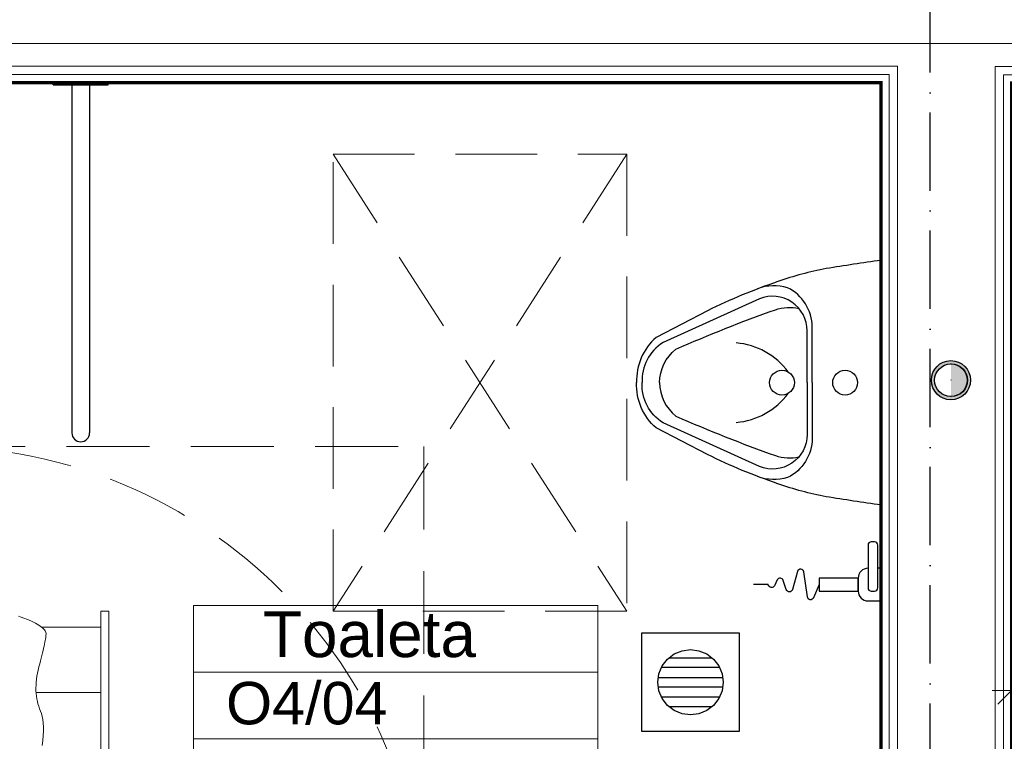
# Model space of a CAD drawing. Header units: metres. Extents: x 5541655 to 5588333, y 5589641 to 5627331.
# Tile 25 of 57: x 5585090 to 5585241, y 5626292 to 5626402. Entities that reach past the tile are written whole.
import ezdxf

# ---------------------------------------------------------------- set-up
doc = ezdxf.new("R2010")
doc.units = ezdxf.units.M
doc.header["$MEASUREMENT"] = 0
for name, pattern in [('A-1_05$0$DASHED', [19.05, 12.7, -6.35]), ('ACAD_ISO10W100', [18, 12, -3, 0, -3]), ('DASH', [0.75, 0.5, -0.25])]:
    doc.linetypes.add(name, pattern=pattern)
doc.layers.get('0').update_dxf_attribs({"linetype": 'CONTINUOUS', "lineweight": 18})
doc.layers.get('Defpoints').update_dxf_attribs({"linetype": 'CONTINUOUS'})
for name, color, linetype in [('2D- Siatka Modularna', 7, 'ACAD_ISO10W100'), ('Budowlane - Sciany Wew', 7, 'CONTINUOUS'), ('Instalacje - Kanalizacja - Piony', 7, 'CONTINUOUS'), ('wypelnienia wielobokow', 7, 'CONTINUOUS'), ('Wyposazenie Wew - Meble 3D', 7, 'CONTINUOUS'), ('Wyposazenie Wew - Urzadzenia Sanitarne', 6, 'CONTINUOUS'), ('Ściany', 51, 'CONTINUOUS')]:
    doc.layers.add(name, color=color, linetype=linetype)
for name, color, linetype, lineweight in [('MDCP', 7, 'CONTINUOUS', 18), ('MEBLE PKN', 150, 'CONTINUOUS', 20), ('WYMIARY WEW', 251, 'CONTINUOUS', 13)]:
    doc.layers.add(name, color=color, linetype=linetype, lineweight=lineweight)
doc.styles.add('2', font='simplex.shx', dxfattribs={"width": 0.5})
doc.styles.add('GENERATED_STYLE_2', font='arial.ttf')
doc.linetypes.add('ZIGZAG', pattern='A,0.0001,-0.2,[131,ltypeshp.shx,S=0.2,R=0,X=-0.2,Y=0],-0.4,[131,ltypeshp.shx,S=0.2,R=180,X=0.2,Y=0],-0.2', length=0.8001)
doc.dimstyles.new('POZD_WYM', dxfattribs={"dimscale": 0.2, "dimtxt": 30, "dimasz": 1, "dimexe": 1, "dimexo": 1, "dimgap": 12, "dimtad": 1, "dimdec": 0, "dimdsep": 46, "dimtxsty": '2', "dimblk": 'ARS_dim-arch', "dimcen": 2, "dimdle": 20, "dimse1": 1, "dimse2": 1, "dimclrd": 256, "dimclre": 256, "dimclrt": 256, "dimazin": 2, "dimtp": 0.5, "dimtm": 0.5, "dimtfac": 0.285714, "dimtdec": 0, "dimtix": 1, "dimtmove": 0, "dimatfit": 3, "dimldrblk": 'ARS_dim-arch', "dimfxl": 1, "dimtolj": 1, "dimtzin": 12, "dimarcsym": 0})

# ---------------------------------------------------------------- blocks, each defined once
blk = doc.blocks.new('inwalida')
at = {"color": 0, "lineweight": 0}
for p, q in [((62.17817, -48.25), (25.21537, -48.25)), ((25.21537, -48.25), (48.99845, -48.25)), ((25.21537, -48.25), (25.21537, -49.5)), ((25.21537, -49.5), (62.17817, -49.5)), ((49.09845, -49.5), (25.21537, -49.5)), ((27.65642, -49.5), (27.65642, -58.54682)), ((37.65642, -59.40703), (37.65642, -49.5)), ((27.47783, -58.78356), (27.33217, -59.00348)), ((27.62242, -58.58757), (27.47783, -58.78356)), ((27.76596, -58.41554), (27.62242, -58.58757)), ((27.90843, -58.26744), (27.76596, -58.41554)), ((28.04984, -58.14329), (27.90843, -58.26744)), ((28.19017, -58.04307), (28.04984, -58.14329)), ((28.32946, -57.9668), (28.19017, -58.04307)), ((28.46767, -57.91447), (28.32946, -57.9668)), ((28.60482, -57.88608), (28.46767, -57.91447)), ((28.74091, -57.88163), (28.60482, -57.88608)), ((28.88753, -57.89295), (28.74091, -57.88163)), ((29.05627, -57.91183), (28.88753, -57.89295)), ((29.24713, -57.93829), (29.05627, -57.91183)), ((29.46009, -57.9723), (29.24713, -57.93829)), ((29.69519, -58.0139), (29.46009, -57.9723)), ((29.95239, -58.06305), (29.69519, -58.0139)), ((30.23171, -58.11978), (29.95239, -58.06305)), ((30.53315, -58.18407), (30.23171, -58.11978)), ((30.85671, -58.25594), (30.53315, -58.18407)), ((31.20239, -58.33537), (30.85671, -58.25594)), ((31.57019, -58.42238), (31.20239, -58.33537)), ((31.96009, -58.51695), (31.57019, -58.42238)), ((32.37213, -58.6191), (31.96009, -58.51695)), ((32.80627, -58.72881), (32.37213, -58.6191)), ((33.26253, -58.84609), (32.80627, -58.72881)), ((40.49091, -58.72093), (40.13238, -58.87181)), ((40.87126, -58.57582), (40.49091, -58.72093)), ((41.30368, -58.46022), (40.87126, -58.57582)), ((41.78818, -58.37415), (41.30368, -58.46022)), ((42.32475, -58.31759), (41.78818, -58.37415)), ((42.9134, -58.29057), (42.32475, -58.31759)), ((43.55412, -58.29306), (42.9134, -58.29057)), ((44.24691, -58.32508), (43.55412, -58.29306)), ((44.99177, -58.38662), (44.24691, -58.32508)), ((45.78872, -58.4777), (44.99177, -58.38662)), ((26.73891, -60.1226), (26.58794, -60.46223)), ((26.88882, -59.80691), (26.73891, -60.1226)), ((27.03766, -59.51515), (26.88882, -59.80691)), ((27.18545, -59.24735), (27.03766, -59.51515)), ((27.33217, -59.00348), (27.18545, -59.24735)), ((33.74091, -58.97093), (33.26253, -58.84609)), ((34.22613, -59.09056), (33.74091, -58.97093)), ((34.7029, -59.19214), (34.22613, -59.09056)), ((35.17123, -59.2757), (34.7029, -59.19214)), ((35.63111, -59.34121), (35.17123, -59.2757)), ((36.08255, -59.38871), (35.63111, -59.34121)), ((36.52554, -59.41816), (36.08255, -59.38871)), ((36.96008, -59.42959), (36.52554, -59.41816)), ((37.38617, -59.42297), (36.96008, -59.42959)), ((37.80383, -59.39834), (37.38617, -59.42297)), ((38.21304, -59.35566), (37.80383, -59.39834)), ((38.6138, -59.29496), (38.21304, -59.35566)), ((39.00611, -59.21621), (38.6138, -59.29496)), ((39.38998, -59.11945), (39.00611, -59.21621)), ((39.7654, -59.00464), (39.38998, -59.11945)), ((40.13238, -58.87181), (39.7654, -59.00464)), ((26.16892, -61.52548), (26.06403, -61.83675)), ((26.29288, -61.1885), (26.16892, -61.52548)), ((26.4359, -60.8258), (26.29288, -61.1885)), ((26.58794, -60.46223), (26.4359, -60.8258)), ((26.06403, -61.83675), (25.97821, -62.12229))]:
    blk.add_line(p, q, dxfattribs=at)
at = {"color": 0, "linetype": 'A-1_05$0$DASHED', "lineweight": 0}
blk.add_lwpolyline([(150, -150), (0, -150), (0, 0), (150, 0)], close=True, dxfattribs=at)
blk.add_circle((75, -75), 75, dxfattribs=at)
blk = doc.blocks.new('pochwyt dla inwalidy 55_2')
at = {"layer": 'Wyposazenie Wew - Meble 3D'}
for p, q in [((0, 55.02), (8.45, 55.02)), ((0, 54.68), (0, 55.02)), ((0, 54.68), (8.45, 54.68)), ((2.87, 54.68), (2.87, 1.35)), ((5.58, 54.68), (5.58, 1.35)), ((8.45, 54.68), (8.45, 55.02))]:
    blk.add_line(p, q, dxfattribs=at)
blk.add_arc((4.23, 1.35), 1.35, 180, 0, dxfattribs=at)
blk = doc.blocks.new('Pisuar_NOVA_PRO_Alex_66000')
for points in [[(0, 0), (-18.75, 0, 0.003383), (-17.47, -8.41, 0.038537), (-15.48, -15.79, 0.0339), (-11.01, -26.57), (-6.93, -34.43, 0.227531), (0, -37.43, 1.59566)], [(0, 0), (18.75, 0, -0.003383), (17.47, -8.41, -0.038537), (15.48, -15.79, -0.0339), (11.01, -26.57), (6.93, -34.43, -0.227531), (0, -37.43, -1.59566)], [(0, -10.56), (-8.53, -10.56, 0.286387), (-14.54, -14.31, 0.174001), (-14.36, -18.91, 0.834558)], [(0, -11.31), (-7.93, -11.31, 0.532569), (-12.84, -18.61), (-6.15, -33.39, 0.272416), (0, -36.58, 5.282291)], [(0, -10.56), (8.53, -10.56, -0.286387), (14.54, -14.31, -0.174001), (14.36, -18.91, -0.834558)], [(0, -11.31), (7.93, -11.31, -0.532569), (12.84, -18.61), (6.15, -33.39, -0.272416), (0, -36.58, -5.282291)], [(0, -33.91, -0.229597), (-5.11, -31.43, -0.019476), (-11.17, -16.18, -0.130671), (-11.37, -12.58, -10.816378)], [(0, -33.91, 0.229597), (5.11, -31.43, 0.019476), (11.17, -16.18, 0.130671), (11.37, -12.58, 10.816378)]]:
    blk.add_lwpolyline(points, format="xyb")
for centre in [(0, -5.5), (0, -15.18)]:
    blk.add_circle(centre, 1.9)
for centre, start, end in [((4.73, -23.01), 126.012, 175.6249), ((-4.73, -23.01), 4.3751, 53.988)]:
    blk.add_arc(centre, 10.84, start, end)
blk = doc.blocks.new('ARS_dim-arch')
at = {"color": 100}
blk.add_lwpolyline([(-10.61, -10.61), (10.61, 10.61)], dxfattribs=at)
for points in [[(0, -15), (0, 15)], [(-15, 0), (15, 0)]]:
    blk.add_lwpolyline(points)
blk = doc.blocks.new('*D318')
at = {"lineweight": -2, "transparency": 16777216}
blk.add_line((88.67, -93.08), (-87.42, -93.08), dxfattribs=at)
at = {"layer": 'Defpoints', "color": 0, "transparency": 16777216}
for p in [(-87.62, -75), (88.87, -75), (-87.62, -93.08)]:
    blk.add_point(p, dxfattribs=at)
at = {"linetype": 'ByBlock', "lineweight": -2, "transparency": 16777216, "xscale": 0.2, "yscale": 0.2, "zscale": 0.2, "rotation": 180}
blk.add_blockref('ARS_dim-arch', (-87.62, -93.08), dxfattribs=at)
at = {"linetype": 'ByBlock', "lineweight": -2, "transparency": 16777216, "xscale": 0.2, "yscale": 0.2, "zscale": 0.2}
blk.add_blockref('ARS_dim-arch', (88.87, -93.08), dxfattribs=at)
at = {"transparency": 16777216, "insert": (0.63, -87.68), "char_height": 6, "attachment_point": 5, "style": '2'}
blk.add_mtext('\\A1;176', dxfattribs=at)
blk = doc.blocks.new('Rectangular Floor Drain 13_2')
at = {"layer": 'Wyposazenie Wew - Urzadzenia Sanitarne'}
for p, q in [((-7.5, 7.5), (-7.5, -7.5)), ((7.5, 7.5), (-7.5, 7.5)), ((7.5, -7.5), (7.5, 7.5)), ((-2.5, 4.33), (-1.29, 4.83)), ((-1.29, 4.83), (0, 5)), ((0, 5), (1.29, 4.83)), ((1.29, 4.83), (2.5, 4.33)), ((-4.33, 2.5), (-3.54, 3.54)), ((-3.54, 3.54), (-2.5, 4.33)), ((-3.26, 3.75), (3.26, 3.75)), ((2.5, 4.33), (3.54, 3.54)), ((3.54, 3.54), (4.33, 2.5)), ((-4.83, 1.29), (-4.33, 2.5)), ((4.43, 2.25), (-4.43, 2.25)), ((4.33, 2.5), (4.83, 1.29)), ((-5, 0), (-4.83, 1.29)), ((-4.83, -1.29), (-5, 0)), ((-4.9, 0.75), (4.9, 0.75)), ((4.83, 1.29), (5, 0)), ((5, 0), (4.83, -1.29)), ((4.9, -0.75), (-4.9, -0.75)), ((-4.33, -2.5), (-4.83, -1.29)), ((4.83, -1.29), (4.33, -2.5)), ((-4.43, -2.25), (4.43, -2.25)), ((-3.54, -3.54), (-4.33, -2.5)), ((4.33, -2.5), (3.54, -3.54)), ((-2.5, -4.33), (-3.54, -3.54)), ((3.26, -3.75), (-3.26, -3.75)), ((-1.29, -4.83), (-2.5, -4.33)), ((2.5, -4.33), (1.29, -4.83)), ((3.54, -3.54), (2.5, -4.33)), ((0, -5), (-1.29, -4.83)), ((1.29, -4.83), (0, -5)), ((-7.5, -7.5), (7.5, -7.5))]:
    blk.add_line(p, q, dxfattribs=at)
blk = doc.blocks.new('kranik')
at = {"layer": 'Wyposazenie Wew - Urzadzenia Sanitarne', "flags": 128}
for points in [[(5587234.92, 5628975.98, 0.414214), (5587236.42, 5628977.48), (5587236.42, 5628979.48, 0.414214), (5587234.92, 5628980.98), (5587232.92, 5628980.98), (5587232.92, 5628975.98), (5587233.42, 5628975.98)], [(5587242.42, 5628978.48), (5587243.25, 5628980.49, -0.763382), (5587244.21, 5628980.37), (5587244.75, 5628976.54, 0.812896), (5587245.73, 5628976.48), (5587246.49, 5628979.22, -0.742851), (5587247.45, 5628979.25), (5587247.91, 5628977.84, 0.673417), (5587248.83, 5628977.77), (5587249.26, 5628978.64, -0.705472), (5587250.19, 5628978.53), (5587250.2, 5628978.48), (5587252.47, 5628978.48)]]:
    blk.add_lwpolyline(points, format="xyb", dxfattribs=at)
blk.add_lwpolyline([(5587234.42, 5628979.48), (5587233.92, 5628979.48, 0.414214), (5587233.42, 5628978.98), (5587233.42, 5628972.44, 0.414214), (5587233.92, 5628971.94), (5587234.42, 5628971.94, 0.414214), (5587234.92, 5628972.44), (5587234.92, 5628978.98, 0.414214)], format="xyb", close=True, dxfattribs=at)
blk.add_lwpolyline([(5587236.42, 5628979.48), (5587236.42, 5628977.48), (5587242.42, 5628977.48), (5587242.42, 5628979.48)], close=True, dxfattribs=at)
blk = doc.blocks.new('Pipe Straight 13_3')
at = {"layer": 'wypelnienia wielobokow', "linetype": 'Continuous'}
h = blk.add_hatch(color=256, dxfattribs=at)
h.paths.add_polyline_path([(-3, 0), (-3, 0, 1), (3, 0), (3, 0, 1)], flags=0)
h.paths.add_polyline_path([(0, -2.5, -1), (0, 2.5, -1)], flags=0)
for points in [[(2.5, 0.05, 1), (-2.5, 0.05)], [(-2.5, 0.05), (2.5, 0.05), (2.5, 0), (-2.5, 0)]]:
    blk.add_hatch(color=256, dxfattribs=at).paths.add_polyline_path(points, flags=0)
at = {"layer": 'Instalacje - Kanalizacja - Piony'}
for p, q in [((-3, 0), (-3, 0)), ((-2.5, 0), (-2.5, 0.05)), ((0, 0.05), (0, 0)), ((2.5, 0.05), (2.5, 0)), ((3, 0), (3, 0))]:
    blk.add_line(p, q, dxfattribs=at)
for centre, radius, start, end in [((0, 0), 3, 0, 180), ((0, 0), 3, 0, 180), ((0, 0.05), 2.5, 0, 180), ((0, 0), 2.5, 90, 270), ((0, 0), 2.5, 90, 270), ((0, 0), 2.5, 270, 90), ((0, 0), 2.5, 270, 90), ((0, 0), 3, 180, 0)]:
    blk.add_arc(centre, radius, start, end, dxfattribs=at)
blk = doc.blocks.new('*U317')
dim = blk.add_linear_dim(base=(-87.62, -93.08), p1=(88.87, -75), p2=(-87.62, -75), angle=180, dimstyle='POZD_WYM')
dim.commit()
dim.dimension.update_dxf_attribs({"geometry": '*D318', "text_midpoint": (0.63, -87.68)})

msp = doc.modelspace()

# ---------------------------------------------------------------- linework, layer by layer
at = {"linetype": 'ZIGZAG', "ltscale": 15}
msp.add_line((5585000.56, 5626398.76), (5585419.87, 5626398.76), dxfattribs=at)
at = {"color": 252, "linetype": 'DASH', "ltscale": 25, "true_color": 0x919191}
msp.add_lwpolyline([(5585183.39, 5626381.8), (5585183.39, 5626311.8), (5585138.39, 5626311.8), (5585138.39, 5626381.8), (5585183.39, 5626381.8), (5585138.39, 5626311.8), (5585138.39, 5626381.8), (5585183.39, 5626311.8)], dxfattribs=at)
at = {"linetype": 'Continuous'}
msp.add_lwpolyline([(5585117, 5626312.67), (5585117, 5626261.6), (5585178.95, 5626261.6), (5585178.95, 5626312.67), (5585117, 5626312.67), (5585117, 5626271.81), (5585178.95, 5626271.81), (5585178.95, 5626302.45), (5585117, 5626302.45), (5585117, 5626282.03), (5585178.95, 5626282.03), (5585178.95, 5626292.24), (5585117, 5626292.24)], dxfattribs=at)
at = {"layer": '2D- Siatka Modularna', "lineweight": 25}
msp.add_line((5585229.82, 5624710.99), (5585229.82, 5627132.53), dxfattribs=at)
at = {"layer": 'Budowlane - Sciany Wew', "color": 251, "linetype": 'Continuous', "lineweight": 20}
for points in [[(5585044.55, 5626012.75), (5585044.55, 5626017.75), (5584999.82, 5626017.75), (5584999.82, 5626170.25), (5585024.82, 5626170.25), (5585024.82, 5626175.25), (5584999.82, 5626175.25), (5584999.82, 5626395.25), (5585224.82, 5626395.25), (5585224.82, 5626175.25), (5585129.82, 5626175.25), (5585129.82, 5626170.25), (5585244.82, 5626170.25), (5585244.82, 5626175.25), (5585239.82, 5626175.25), (5585239.82, 5626395.2), (5585421.37, 5626395.2), (5585421.37, 5626175.25), (5585349.82, 5626175.25), (5585349.82, 5626170.25), (5585444.37, 5626170.2), (5585444.37, 5626017.75), (5585159.55, 5626017.75), (5585159.55, 5626012.75)], [(5585045.8, 5626011.5), (5585045.8, 5626019), (5585001.07, 5626019), (5585001.07, 5626169), (5585026.07, 5626169), (5585026.07, 5626176.5), (5585001.07, 5626176.5), (5585001.07, 5626394), (5585223.57, 5626394), (5585223.57, 5626176.5), (5585128.57, 5626176.5), (5585128.57, 5626169), (5585246.07, 5626169), (5585246.07, 5626176.5), (5585241.07, 5626176.5), (5585241.07, 5626393.95), (5585420.12, 5626393.95), (5585420.12, 5626176.5), (5585348.57, 5626176.5), (5585348.57, 5626169), (5585443.12, 5626168.95), (5585443.12, 5626019), (5585158.3, 5626019), (5585158.3, 5626011.5)]]:
    msp.add_lwpolyline(points, dxfattribs=at)
at = {"layer": 'Ściany', "color": 0, "const_width": 0.5}
msp.add_lwpolyline([(5585047.05, 5626010.25), (5585047.05, 5626020.25), (5585002.32, 5626020.25), (5585002.32, 5626167.75), (5585027.32, 5626167.75), (5585027.32, 5626177.75), (5585002.32, 5626177.75), (5585002.32, 5626392.75), (5585222.32, 5626392.75), (5585222.32, 5626177.75), (5585127.32, 5626177.75), (5585127.32, 5626167.75), (5585247.32, 5626167.75), (5585247.32, 5626177.75), (5585242.32, 5626177.75), (5585242.32, 5626392.7), (5585418.87, 5626392.7), (5585418.87, 5626177.75), (5585347.32, 5626177.75), (5585347.32, 5626167.75), (5585441.87, 5626167.7), (5585441.87, 5626020.25), (5585157.05, 5626020.25), (5585157.05, 5626010.25)], dxfattribs=at)

# ---------------------------------------------------------------- block references
at = {"layer": 'Instalacje - Kanalizacja - Piony', "xscale": -1, "zscale": 100, "rotation": 270}
msp.add_blockref('Pipe Straight 13_3', (5585233.02, 5626347.17), dxfattribs=at)
at = {"layer": 'MDCP', "rotation": 180}
msp.add_blockref('kranik', (11172455.24, 11255294.35), dxfattribs=at)
at = {"layer": 'MEBLE PKN'}
msp.add_blockref('*U317', (5585329.95, 5626392.75), dxfattribs=at)
at = {"layer": 'WYMIARY WEW', "rotation": 270}
msp.add_blockref('inwalida', (5585152.32, 5626337), dxfattribs=at)
at = {"layer": 'Wyposazenie Wew - Urzadzenia Sanitarne', "zscale": 100}
msp.add_blockref('pochwyt dla inwalidy 55_2', (5585095.52, 5626337.75), dxfattribs=at)
at = {"layer": 'Wyposazenie Wew - Urzadzenia Sanitarne', "rotation": 270}
msp.add_blockref('Pisuar_NOVA_PRO_Alex_66000', (5585222.32, 5626346.8), dxfattribs=at)
at = {"layer": 'Wyposazenie Wew - Urzadzenia Sanitarne', "zscale": 100, "rotation": 180}
msp.add_blockref('Rectangular Floor Drain 13_2', (5585193.14, 5626300.92), dxfattribs=at)

# ---------------------------------------------------------------- texts
at = {"linetype": 'Continuous', "attachment_point": 1, "style": 'GENERATED_STYLE_2'}
for s, insert, char_height in [('Toaleta', (5585127.66, 5626311.77), 7), ('O4/04', (5585122, 5626300.97), 6.5)]:
    msp.add_mtext(s, dxfattribs=dict(at, insert=insert, char_height=char_height))

doc.saveas('drawing.dxf')
